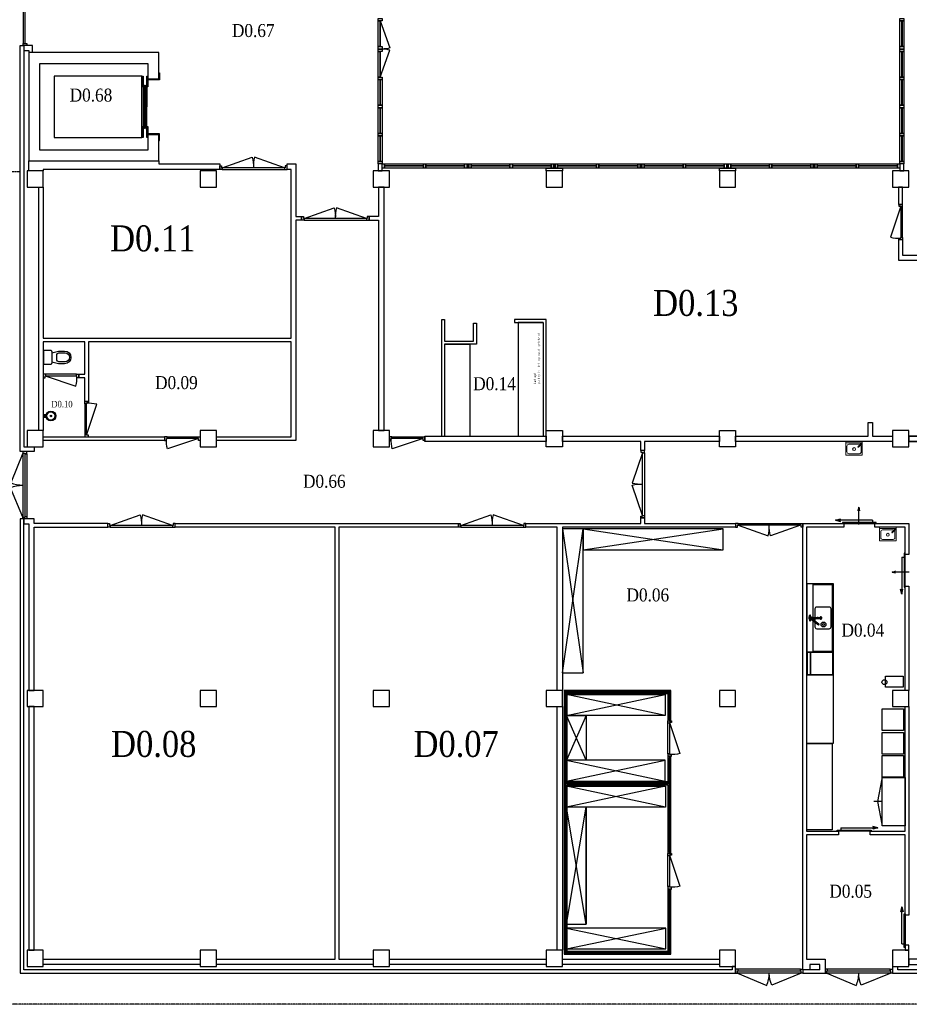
# Model space of a CAD drawing. Header units: millimetres. Extents: x 0 to 118900, y 0 to 84100.
# Tile 3 of 7: x 22384 to 47056, y 30797 to 58085. Entities that reach past the tile are written whole.
import ezdxf
from ezdxf.enums import TextEntityAlignment as Align

# ---------------------------------------------------------------- set-up
doc = ezdxf.new("R2010")
doc.units = ezdxf.units.MM
doc.header["$LTSCALE"] = 0.8
doc.linetypes.add('DASHED2', pattern=[9.525, 6.35, -3.175])
doc.layers.get('0').update_dxf_attribs({"linetype": 'CONTINUOUS'})
for name, color, linetype in [('00---0--FM-RUIMTENR', 7, 'CONTINUOUS'), ('00---0--FM-TEKST', 7, 'CONTINUOUS'), ('AL21----_BUITENWAND', 3, 'CONTINUOUS'), ('AL22----_BINNENWAND', 3, 'CONTINUOUS'), ('AL28----_Constructie', 4, 'CONTINUOUS'), ('AL31----_BUITENKOZIJN', 2, 'CONTINUOUS'), ('AL31A---_Deuren-Ramen', 1, 'CONTINUOUS'), ('AL32----_BINNENKOZIJN', 7, 'CONTINUOUS'), ('AL35----_Plafond', 8, 'DASHED2'), ('AL38----_INBOUWPAKKET', 2, 'CONTINUOUS'), ('AL66----_Transportinstallatie', 7, 'CONTINUOUS'), ('AL72----_INRgebruikersruimte', 251, 'CONTINUOUS'), ('AL73----_INRkeuken', 251, 'CONTINUOUS'), ('AL74----_INRsanitair', 251, 'CONTINUOUS')]:
    doc.layers.add(name, color=color, linetype=linetype)
doc.styles.add('FM_TEKST', font='GARA.TTF', dxfattribs={"height": 1})
doc.styles.get("Standard").update_dxf_attribs({"font": 'ISOCP'})

# ---------------------------------------------------------------- blocks, each defined once
blk = doc.blocks.new('sch_00$0$dubbel deur 1800')
at = {"layer": 'AL31----_BUITENKOZIJN', "ltscale": 100}
for p, q in [((-114, -50), (-114, -1818)), ((-47, -1801), (-47, -67)), ((0, -67), (0, -1801))]:
    blk.add_line(p, q, dxfattribs=at)
for points in [[(0, 0), (-114, 0), (-114, -50), (-47, -50), (-47, -67), (0, -67)], [(0, -1868), (-114, -1868), (-114, -1818), (-47, -1818), (-47, -1801), (0, -1801)]]:
    blk.add_lwpolyline(points, close=True, dxfattribs=at)
at = {"layer": 'AL31A---_Deuren-Ramen'}
for points in [[(-114, -50), (-447, -866, 0.09605), (-114, -934, 1.013597)], [(-114, -1818), (-454, -1005, -0.098277), (-114, -934, -3.923647)]]:
    blk.add_lwpolyline(points, format="xyb", dxfattribs=at)
blk = doc.blocks.new('int_00$0$deur_850')
at = {"layer": 'AL31A---_Deuren-Ramen'}
blk.add_lwpolyline([(-50, 47), (-905, 332, 0.073946), (-934, 47, 1.250179)], format="xyb", dxfattribs=at)
at = {"layer": 'AL32----_BINNENKOZIJN', "ltscale": 100}
for p, q in [((-67, 47), (-917, 47)), ((-917, 0), (-67, 0))]:
    blk.add_line(p, q, dxfattribs=at)
for points in [[(-984, 0), (-984, 100), (-934, 100), (-934, 47), (-917, 47), (-917, 0)], [(0, 0), (0, 100), (-50, 100), (-50, 47), (-67, 47), (-67, 0)]]:
    blk.add_lwpolyline(points, close=True, dxfattribs=at)
blk = doc.blocks.new('int_00$0$dubbel deur 1800')
at = {"layer": 'AL31A---_Deuren-Ramen'}
for points in [[(-47, -67), (-337, -904, 0.075636), (-47, -934, 2.249589)], [(-47, -1801), (-337, -964, -0.075636), (-47, -934, -2.249589)]]:
    blk.add_lwpolyline(points, format="xyb", dxfattribs=at)
at = {"layer": 'AL32----_BINNENKOZIJN', "ltscale": 100}
for p, q in [((-47, -1801), (-47, -67)), ((0, -67), (0, -1801))]:
    blk.add_line(p, q, dxfattribs=at)
for points in [[(0, 0), (-100, 0), (-100, -50), (-47, -50), (-47, -67), (0, -67)], [(0, -1868), (-100, -1868), (-100, -1818), (-47, -1818), (-47, -1801), (0, -1801)]]:
    blk.add_lwpolyline(points, close=True, dxfattribs=at)
blk = doc.blocks.new('int_00$0$s_wt_trentino')
at = {"layer": 'AL74----_INRsanitair'}
for p, q in [((0, 35), (78, 35)), ((0, 35), (0, -35)), ((0, -35), (82, -35))]:
    blk.add_line(p, q, dxfattribs=at)
for centre, radius in [((38, 0), 18.3), ((210, 0), 135), ((210, 0), 113), ((210, 0), 21)]:
    blk.add_circle(centre, radius, dxfattribs=at)
blk = doc.blocks.new('int_00$0$int_00_optie2$0$autodeur')
at = {"layer": 'AL31A---_Deuren-Ramen'}
for p, q in [((120008, 66581), (119942, 66581)), ((120008, 66581), (120008, 65555)), ((120008, 65555), (119974, 65694)), ((119974, 65694), (120007, 65660)), ((120008, 65555), (120042, 65694)), ((120042, 65694), (120009, 65660))]:
    blk.add_line(p, q, dxfattribs=at)
at = {"layer": 'AL32----_BINNENKOZIJN'}
blk.add_lwpolyline([(119916, 66686), (119942, 66686), (119942, 65746), (119916, 65746)], close=True, dxfattribs=at)
blk = doc.blocks.new('int_00$0$1 gaatsmengzweng sproeidouche')
at = {"layer": 'AL73----_INRkeuken'}
for p, q in [((113, 731), (80, 731)), ((112, 706), (80, 706)), ((164, 714), (130, 695)), ((130, 669), (164, 650)), ((164, 640), (130, 620)), ((130, 599), (164, 579)), ((134, 719), (134, 697)), ((168, 707), (134, 688)), ((134, 697), (134, 676)), ((134, 676), (168, 657)), ((134, 667), (134, 622)), ((168, 633), (134, 613)), ((134, 613), (134, 605)), ((134, 605), (168, 586)), ((134, 596), (134, 553)), ((164, 571), (134, 553)), ((134, 546), (134, 535)), ((168, 564), (138, 546)), ((164, 719), (164, 714)), ((164, 705), (164, 659)), ((164, 650), (164, 640)), ((164, 650), (164, 640)), ((164, 630), (164, 588)), ((164, 579), (164, 571)), ((164, 579), (164, 571)), ((164, 561), (164, 517)), ((188, 731), (220, 731)), ((189, 706), (220, 706)), ((130, 528), (160, 510)), ((134, 535), (164, 517)), ((134, 525), (134, 506)), ((164, 506), (134, 506)), ((164, 498), (134, 498)), ((134, 498), (134, 419)), ((162, 404), (175, 404)), ((164, 510), (164, 506)), ((164, 510), (164, 508)), ((164, 508), (164, 506)), ((164, 498), (164, 419)), ((164, 434), (175, 434))]:
    blk.add_line(p, q, dxfattribs=at)
for points in [[(135, 717), (-44, 489, 1), (-25, 474), (130, 669)], [(112, 705, 0.078167), (117, 694)]]:
    blk.add_lwpolyline(points, format="xyb", dxfattribs=at)
for centre, radius, start, end in [((80, 719), 12.5, 90, 270), ((150, 717), 40, 195.1181, 196.8676), ((150, 717), 40, 21.3577, 158.6423), ((150, 717), 30, 296.9357, 208.8324), ((132, 691), 4, 120, 300), ((132, 673), 4, 60, 240), ((132, 617), 4, 120, 300), ((132, 602), 4, 60, 240), ((136, 550), 4, 120, 300), ((149, 717), 15, 355.4132, 189.1144), ((166, 711), 4, 300, 120), ((150, 717), 40, 289.8612, 344.8819), ((166, 653), 4, 240, 60), ((166, 636), 4, 300, 120), ((166, 582), 4, 240, 60), ((166, 567), 4, 300, 120), ((220, 719), 12.5, 270, 90), ((149, 419), 30, 120.047, 330.1753), ((132, 531), 4, 60, 240), ((149, 419), 20, 138.6826, 42.5181), ((134, 502), 4, 90, 270), ((149, 419), 15, 180, 0), ((162, 514), 4, 240, 60), ((164, 502), 4, 270, 90), ((149, 419), 30, 30.1756, 60.5689), ((164, 419), 18.4, 303.3452, 49.9953), ((175, 419), 15, 270, 90)]:
    blk.add_arc(centre, radius, start, end, dxfattribs=at)
blk = doc.blocks.new('int_00$0$handwasbak')
at = {"layer": 'AL73----_INRkeuken', "color": 0, "lineweight": 15}
for p, q in [((130995, 69559), (130995, 69939)), ((130995, 69939), (131455, 69939)), ((131455, 69939), (131455, 69559)), ((131455, 69599), (130995, 69599)), ((131017, 69636), (131100, 69716)), ((131029, 69623), (131112, 69703)), ((131455, 69559), (130995, 69559))]:
    blk.add_line(p, q, dxfattribs=at)
blk.add_lwpolyline([(131037, 69656, -0.175769), (131026, 69688), (131026, 69851, -0.414214), (131076, 69901), (131372, 69901, -0.414214), (131422, 69851), (131422, 69688, -0.414214), (131372, 69638), (131076, 69638, -0.129857), (131051, 69644, -0.129857)], format="xyb", dxfattribs=at)
blk.add_circle((131224, 69770), 39.6, dxfattribs=at)
for centre, radius, start, end in [((131024, 69629), 18.2, 76.2182, 17.9241), ((131024, 69630), 9.11, 123.8931, 330.0667), ((131106, 69710), 8.86, 314.1836, 134.1836)]:
    blk.add_arc(centre, radius, start, end, dxfattribs=at)
blk = doc.blocks.new('FM_RM3')
for tag, p, flags in [('RUIMTESOORT', (-578, -1278), 1), ('BEDRIJFSORGAAN', (-594, -1413), 1), ('OPPERVLAKTE', (-579, -1540), 9), ('OMTREK', (-577, -1672), 9), ('HANDLE', (-580, -1799), 9), ('VLRHANDLE', (-585, -1920), 9), ('HANDLEBLOK', (-580, -2038), 9)]:
    blk.add_attdef(tag, p, '', height=100, dxfattribs=dict(flags=flags))
at = {"layer": '00---0--FM-RUIMTENR', "style": 'FM_TEKST'}
blk.add_attdef('RUIMTENR', text='', height=360, dxfattribs=at).set_placement((0, 0), align=Align.MIDDLE_CENTER)
blk = doc.blocks.new('Toilet')
at = {"layer": 'AL74----_INRsanitair'}
blk.add_lwpolyline([(-200, -200, 0.192582), (-154, -220), (154, -220, 0.192582), (200, -200), (200, 0), (-200, 0), (-200, -200)], format="xyb", dxfattribs=at)
at = {"layer": 'AL74----_INRsanitair', "linetype": 'Continuous'}
for points in [[(-128, -220), (-173, -400), (-173, -575, 1), (177, -575), (177, -400), (132, -220)], [(75, -360), (-75, -360, 0.41), (-125, -410), (-125, -585, 1), (125, -585), (125, -410, 0.41), (75, -360)]]:
    blk.add_lwpolyline(points, format="xyb", dxfattribs=at)

msp = doc.modelspace()

# ---------------------------------------------------------------- linework, layer by layer
at = {"layer": 'AL21----_BUITENWAND'}
for points in [[(22499, 46119), (22399, 46119), (22399, 57372), (22499, 57372), (22499, 46247), (22789, 46247), (22789, 46119)], [(42141, 31757), (22499, 31757), (22499, 44251), (22399, 44251), (22399, 31657), (42239, 31657), (42239, 31771), (42239, 31847), (42141, 31847)]]:
    msp.add_lwpolyline(points, close=True, dxfattribs=at)
for points in [[(46589, 31847), (46589, 31657), (47414, 31657), (47414, 31757), (47414, 32047), (47039, 32047), (47039, 31897), (47318, 31897), (47318, 31757), (46739, 31757), (46739, 31847)], [(44571, 31757), (44107, 31757), (44107, 31657), (44721, 31657)]]:
    msp.add_lwpolyline(points, dxfattribs=at)
at = {"layer": 'AL22----_BINNENWAND'}
for points in [[(22739, 57172), (22739, 57372), (22499, 57372), (22499, 57234), (22639, 57234), (22639, 57172)], [(44571, 31757), (44571, 31897), (44293, 31897), (44293, 31757), (44107, 31757), (44107, 44122), (45238, 44122), (45238, 44022), (44207, 44022), (44207, 35597), (45096, 35597), (45096, 35497), (44207, 35497), (44207, 32047), (44721, 32047), (44721, 32047), (44721, 31657)]]:
    msp.add_lwpolyline(points, dxfattribs=at)
for points in [[(27931, 53937), (23039, 53937), (23039, 53897), (22639, 53897), (22639, 54172), (26239, 54172), (26239, 54087), (27931, 54087)], [(32339, 46697), (32489, 46697), (32489, 53447), (32339, 53447), (32339, 52630), (32072, 52630), (32072, 52530), (32339, 52530)], [(46039, 46547), (46589, 46547), (46589, 46397), (42239, 46397), (42239, 46547), (45914, 46547), (45914, 46922), (46039, 46922)], [(26405, 46522), (26405, 46422), (23039, 46422), (23039, 46522)], [(36989, 46397), (33623, 46397), (33623, 46547), (36989, 46547)], [(41789, 46547), (41789, 46397), (39708, 46397), (39708, 46148), (39608, 46148), (39608, 46397), (37439, 46397), (37439, 46547)], [(47039, 46397), (47039, 46547), (51389, 46547), (51389, 46397)], [(22639, 44251), (22499, 44251), (22499, 44116), (22639, 44116), (22639, 39497), (22789, 39497), (22789, 44023), (24826, 44022), (24826, 44122), (22789, 44122), (22789, 44251)], [(37439, 39497), (37289, 39497), (37289, 44022), (36419, 44022), (36419, 44122), (39608, 44122), (39608, 44280), (39708, 44280), (39708, 44122), (42239, 44122), (42239, 44022), (37439, 44022)], [(26694, 44022), (26694, 44122), (34551, 44122), (34551, 44022), (31234, 44022), (31234, 32047), (32189, 32047), (32189, 31897), (27839, 31897), (27839, 32047), (31134, 32047), (31134, 44022)], [(46100, 44022), (46100, 44122), (47039, 44122), (47039, 43263), (46939, 43263), (46939, 44022)], [(46939, 42383), (47039, 42383), (47039, 39497), (46939, 39497)], [(22639, 39047), (22639, 32297), (22789, 32297), (22789, 39047)], [(37289, 32297), (37289, 39047), (37439, 39047), (37439, 32297)], [(46939, 39047), (47039, 39047), (47039, 33266), (46939, 33266), (46939, 35497), (45972, 35497), (45972, 35597), (46939, 35597)], [(46939, 32436), (46939, 32297), (47039, 32297), (47039, 32436)], [(23039, 31897), (23039, 32047), (27389, 32047), (27389, 31897)], [(32639, 31897), (32639, 32047), (36989, 32047), (36989, 31897)], [(41789, 32047), (41789, 31897), (37439, 31897), (37439, 32047)]]:
    msp.add_lwpolyline(points, close=True, dxfattribs=at)
at = {"layer": 'AL22----_BINNENWAND', "ltscale": 5}
for points in [[(29799, 53937), (29799, 54087), (30039, 54087), (30039, 52630), (30204, 52630), (30204, 52530), (30039, 52530), (30039, 46422), (27839, 46422), (27839, 46522), (29914, 46522), (29914, 49162), (24289, 49162), (24289, 47506), (24189, 47506), (24189, 48162), (24023, 48162), (24023, 48262), (24189, 48262), (24189, 49162), (23039, 49162), (23039, 46697), (22914, 46697), (22914, 53447), (23039, 53447), (23039, 49262), (29914, 49262), (29914, 53937)], [(46752, 52964), (46864, 52964), (46864, 53447), (46752, 53447)]]:
    msp.add_lwpolyline(points, close=True, dxfattribs=at)
for points in [[(49039, 51547), (46877, 51547), (46877, 51980), (46752, 51980), (46752, 51422), (46752, 51422), (48914, 51422)], [(34089, 46547), (34089, 49774), (34169, 49774), (34169, 49174), (34969, 49174), (34969, 49674), (35049, 49674), (35049, 49094), (34169, 49094), (34169, 46547)], [(36989, 46547), (36989, 49774), (36106, 49774), (36106, 49694), (36906, 49694), (36906, 46547)], [(48914, 46547), (47039, 46547), (47039, 46397), (51389, 46397)]]:
    msp.add_lwpolyline(points, dxfattribs=at)
at = {"layer": 'AL28----_Constructie'}
for points in [[(26239, 56442), (26239, 57172), (22639, 57172), (22639, 54172), (26239, 54172), (26239, 54902), (25939, 54902), (25939, 54472), (22939, 54472), (22939, 56872), (25939, 56872), (25939, 56442)], [(23039, 53447), (23039, 53897), (22589, 53897), (22589, 53447)], [(27839, 53447), (27839, 53897), (27389, 53897), (27389, 53447)], [(32639, 53447), (32639, 53897), (32189, 53897), (32189, 53447)], [(37439, 53447), (37439, 53897), (36989, 53897), (36989, 53447)], [(42239, 53447), (42239, 53897), (41789, 53897), (41789, 53447)], [(47039, 53447), (47039, 53897), (46589, 53897), (46589, 53447)], [(23039, 46247), (23039, 46697), (22589, 46697), (22589, 46247)], [(27839, 46247), (27839, 46697), (27389, 46697), (27389, 46247)], [(32639, 46247), (32639, 46697), (32189, 46697), (32189, 46247)], [(36989, 46247), (36989, 46697), (37439, 46697), (37439, 46247)], [(41789, 46247), (41789, 46697), (42239, 46697), (42239, 46247)], [(47039, 46247), (47039, 46697), (46589, 46697), (46589, 46247)], [(23039, 39047), (23039, 39497), (22589, 39497), (22589, 39047)], [(27839, 39047), (27839, 39497), (27389, 39497), (27389, 39047)], [(32639, 39047), (32639, 39497), (32189, 39497), (32189, 39047)], [(37439, 39047), (37439, 39497), (36989, 39497), (36989, 39047)], [(42239, 39047), (42239, 39497), (41789, 39497), (41789, 39047)], [(47039, 39047), (47039, 39497), (46589, 39497), (46589, 39047)], [(23039, 31847), (23039, 32297), (22589, 32297), (22589, 31847)], [(27839, 31847), (27839, 32297), (27389, 32297), (27389, 31847)], [(32639, 31847), (32639, 32297), (32189, 32297), (32189, 31847)], [(37439, 31847), (37439, 32297), (36989, 32297), (36989, 31847)], [(42239, 31847), (42239, 32297), (41789, 32297), (41789, 31847)], [(47039, 31847), (47039, 32297), (46589, 32297), (46589, 31847)]]:
    msp.add_lwpolyline(points, close=True, dxfattribs=at)
at = {"layer": 'AL31----_BUITENKOZIJN'}
for points in [[(22534, 57422), (22534, 60407), (22484, 60407), (22484, 57422)], [(32322, 58052), (32322, 58119), (32436, 58119), (32436, 58052)], [(46791, 58052), (46791, 58119), (46905, 58119), (46905, 58052)], [(46791, 57339), (46791, 58052), (46905, 58052), (46905, 57339)], [(22584, 57422), (22584, 57372), (22484, 57372), (22484, 57422)], [(32322, 57272), (32322, 57339), (32436, 57339), (32436, 57272)], [(46791, 57272), (46791, 57339), (46905, 57339), (46905, 57272)], [(32322, 57205), (32322, 57272), (32436, 57272), (32436, 57205)], [(46791, 57205), (46791, 57272), (46905, 57272), (46905, 57205)], [(46791, 56493), (46791, 57205), (46905, 57205), (46905, 56493)], [(32322, 56426), (32322, 56493), (32436, 56493), (32436, 56426)], [(46791, 56426), (46791, 56493), (46905, 56493), (46905, 56426)], [(32322, 55713), (32322, 56426), (32436, 56426), (32436, 55713)], [(46791, 55713), (46791, 56426), (46905, 56426), (46905, 55713)], [(32322, 55646), (32322, 55713), (32436, 55713), (32436, 55646)], [(46791, 55646), (46791, 55713), (46905, 55713), (46905, 55646)], [(32322, 54934), (32322, 55646), (32436, 55646), (32436, 54934)], [(46791, 54934), (46791, 55646), (46905, 55646), (46905, 54934)], [(32322, 54867), (32322, 54934), (32436, 54934), (32436, 54867)], [(32322, 54154), (32322, 54867), (32436, 54867), (32436, 54154)], [(46791, 54867), (46791, 54934), (46905, 54934), (46905, 54867)], [(46791, 54154), (46791, 54867), (46905, 54867), (46905, 54154)], [(32322, 54087), (32322, 54154), (32436, 54154), (32436, 54087)], [(32436, 53897), (32436, 54087), (32322, 54087), (32322, 53897)], [(32436, 54087), (32503, 54087), (32503, 53973), (32436, 53973)], [(32503, 53973), (32503, 54087), (33580, 54087), (33580, 53973)], [(33580, 54087), (33647, 54087), (33647, 53973), (33580, 53973)], [(33647, 53973), (33647, 54087), (34724, 54087), (34724, 53973)], [(34724, 54087), (34791, 54087), (34791, 53973), (34724, 53973)], [(34791, 53973), (34791, 54087), (34836, 54087), (34836, 53973)], [(34836, 54087), (34903, 54087), (34903, 53973), (34836, 53973)], [(34903, 53973), (34903, 54087), (35980, 54087), (35980, 53973)], [(35980, 54087), (36047, 54087), (36047, 53973), (35980, 53973)], [(36047, 53973), (36047, 54087), (37124, 54087), (37124, 53973)], [(37124, 54087), (37191, 54087), (37191, 53973), (37124, 53973)], [(37191, 53973), (37191, 54087), (37236, 54087), (37236, 53973)], [(37236, 54087), (37303, 54087), (37303, 53973), (37236, 53973)], [(37303, 53973), (37303, 54087), (38380, 54087), (38380, 53973)], [(38380, 54087), (38447, 54087), (38447, 53973), (38380, 53973)], [(38447, 53973), (38447, 54087), (39524, 54087), (39524, 53973)], [(39524, 54087), (39591, 54087), (39591, 53973), (39524, 53973)], [(39591, 53973), (39591, 54087), (39636, 54087), (39636, 53973)], [(39636, 54087), (39703, 54087), (39703, 53973), (39636, 53973)], [(39703, 53973), (39703, 54087), (40780, 54087), (40780, 53973)], [(40780, 54087), (40847, 54087), (40847, 53973), (40780, 53973)], [(40847, 53973), (40847, 54087), (41924, 54087), (41924, 53973)], [(41924, 54087), (41991, 54087), (41991, 53973), (41924, 53973)], [(41991, 53973), (41991, 54087), (42036, 54087), (42036, 53973)], [(42036, 54087), (42103, 54087), (42103, 53973), (42036, 53973)], [(42103, 53973), (42103, 54087), (43180, 54087), (43180, 53973)], [(43180, 54087), (43247, 54087), (43247, 53973), (43180, 53973)], [(43247, 53973), (43247, 54087), (44324, 54087), (44324, 53973)], [(44324, 54087), (44391, 54087), (44391, 53973), (44324, 53973)], [(44391, 53973), (44391, 54087), (44436, 54087), (44436, 53973)], [(44436, 54087), (44503, 54087), (44503, 53973), (44436, 53973)], [(44503, 53973), (44503, 54087), (45580, 54087), (45580, 53973)], [(45580, 54087), (45647, 54087), (45647, 53973), (45580, 53973)], [(45647, 53973), (45647, 54087), (46724, 54087), (46724, 53973)], [(46724, 54087), (46791, 54087), (46791, 53973), (46724, 53973)], [(46791, 54087), (46791, 54154), (46905, 54154), (46905, 54087)], [(46905, 53897), (46905, 54087), (46791, 54087), (46791, 53897)], [(36989, 53897), (36989, 53973), (37439, 53973), (37439, 53897)], [(41789, 53897), (41789, 53973), (42239, 53973), (42239, 53897)]]:
    msp.add_lwpolyline(points, close=True, dxfattribs=at)
at = {"layer": 'AL31----_BUITENKOZIJN', "ltscale": 5}
for points in [[(32322, 58052), (32372, 58052), (32372, 57339), (32322, 57339)], [(32322, 57205), (32372, 57205), (32372, 56493), (32322, 56493)]]:
    msp.add_lwpolyline(points, close=True, dxfattribs=at)
at = {"layer": 'AL31----_BUITENKOZIJN'}
for points in [[(32372, 58052), (32372, 57339)], [(32386, 58052), (32386, 57339)], [(46841, 58052), (46841, 57339)], [(46855, 58052), (46855, 57339)], [(32372, 57205), (32372, 56493)], [(32386, 57205), (32386, 56493)], [(46841, 57205), (46841, 56493)], [(46855, 57205), (46855, 56493)], [(32372, 56426), (32372, 55713)], [(32386, 56426), (32386, 55713)], [(46841, 56426), (46841, 55713)], [(46855, 56426), (46855, 55713)], [(32372, 55646), (32372, 54934)], [(32386, 55646), (32386, 54934)], [(46841, 55646), (46841, 54934)], [(46855, 55646), (46855, 54934)], [(32372, 54867), (32372, 54154)], [(32386, 54867), (32386, 54154)], [(46841, 54867), (46841, 54154)], [(46855, 54867), (46855, 54154)], [(33580, 54035), (32503, 54035)], [(34724, 54035), (33647, 54035)], [(35980, 54035), (34903, 54035)], [(37124, 54035), (36047, 54035)], [(38380, 54035), (37303, 54035)], [(39524, 54035), (38447, 54035)], [(40780, 54035), (39703, 54035)], [(41924, 54035), (40847, 54035)], [(43180, 54035), (42103, 54035)], [(44324, 54035), (43247, 54035)], [(45580, 54035), (44503, 54035)], [(46724, 54035), (45647, 54035)], [(33580, 54025), (32503, 54025)], [(34724, 54025), (33647, 54025)], [(35980, 54025), (34903, 54025)], [(37124, 54025), (36047, 54025)], [(38380, 54025), (37303, 54025)], [(39524, 54025), (38447, 54025)], [(40780, 54025), (39703, 54025)], [(41924, 54025), (40847, 54025)], [(43180, 54025), (42103, 54025)], [(44324, 54025), (43247, 54025)], [(45580, 54025), (44503, 54025)], [(46724, 54025), (45647, 54025)]]:
    msp.add_lwpolyline(points, dxfattribs=at)
at = {"layer": 'AL31A---_Deuren-Ramen'}
for p, q in [((45654, 44571), (45632, 44478)), ((45632, 44478), (45654, 44516)), ((45654, 44098), (45654, 44571)), ((45654, 44571), (45676, 44478)), ((45676, 44478), (45654, 44516)), ((46577, 42777), (46671, 42799)), ((47050, 42777), (46577, 42777)), ((46577, 42777), (46671, 42755)), ((46671, 42755), (46632, 42777)), ((46671, 42799), (46633, 42777))]:
    msp.add_line(p, q, dxfattribs=at)
at = {"layer": 'AL31A---_Deuren-Ramen', "ltscale": 5}
for points in [[(32386, 58052), (32653, 57306, -0.090336), (32436, 57272, -1.721331)], [(32386, 56493), (32653, 57239, 0.090336), (32436, 57272, 1.721331)]]:
    msp.add_lwpolyline(points, format="xyb", dxfattribs=at)
at = {"layer": 'AL35----_Plafond'}
msp.add_lwpolyline([(61629, 31657), (61629, 30797), (21539, 30797), (21539, 53882), (22399, 53882)], dxfattribs=at)
at = {"layer": 'AL38----_INBOUWPAKKET'}
for points in [[(37565, 36884), (40362, 36884), (40362, 34977), (40442, 34977), (40442, 37670), (40362, 37670), (40362, 36964), (37565, 36964), (37565, 39412), (40362, 39412), (40362, 38654), (40442, 38654), (40442, 39492), (37485, 39492), (37485, 32184), (40442, 32184), (40442, 33993), (40362, 33993), (40362, 32264), (37565, 32264)], [(37535, 36914), (40392, 36914), (40392, 35007), (40412, 35007), (40412, 37640), (40392, 37640), (40392, 36934), (37535, 36934), (37535, 39442), (40392, 39442), (40392, 38684), (40412, 38684), (40412, 39462), (37515, 39462), (37515, 32214), (40412, 32214), (40412, 33963), (40392, 33963), (40392, 32234), (37535, 32234)]]:
    msp.add_lwpolyline(points, close=True, dxfattribs=at)
at = {"layer": 'AL66----_Transportinstallatie'}
for points in [[(25769, 54822), (25769, 56522), (23344, 56522), (23344, 54822)], [(25779, 56222), (25779, 56522), (25809, 56522), (25809, 56222)], [(25909, 56222), (25909, 56522), (25939, 56522), (25939, 56222)], [(25939, 56422), (25939, 56442), (26239, 56442), (26239, 56610), (26259, 56610), (26259, 56422)], [(25849, 56272), (25849, 55672), (25819, 55672), (25819, 56272)], [(25879, 55672), (25879, 56272), (25909, 56272), (25909, 55672)], [(25819, 55072), (25819, 55672), (25849, 55672), (25849, 55072)], [(25879, 55672), (25879, 55072), (25909, 55072), (25909, 55672)], [(25779, 54822), (25779, 55122), (25809, 55122), (25809, 54822)], [(25909, 54822), (25909, 55122), (25939, 55122), (25939, 54822)], [(26239, 54734), (26259, 54734), (26259, 54922), (25939, 54922), (25939, 54902), (26239, 54902)]]:
    msp.add_lwpolyline(points, close=True, dxfattribs=at)
at = {"layer": 'AL72----_INRgebruikersruimte', "ltscale": 5}
for points in [[(36906, 49694), (36206, 49694), (36206, 46547)], [(34169, 49094), (34869, 49094), (34869, 46547)]]:
    msp.add_lwpolyline(points, dxfattribs=at)
at = {"layer": 'AL73----_INRkeuken'}
for p, q in [((37434, 39987), (38014, 43972)), ((37434, 43972), (38014, 39987)), ((38014, 43972), (41897, 43392)), ((38014, 43392), (41897, 43972)), ((44437, 41488), (44437, 41417)), ((37550, 38802), (40282, 39382)), ((40282, 38802), (37550, 39382)), ((38096, 38802), (38096, 37568)), ((37550, 37566), (40286, 36986)), ((40290, 36845), (37550, 36265)), ((40290, 36265), (37550, 36845)), ((46187, 36417), (46299, 37047)), ((46299, 36417), (46075, 36417)), ((46301, 35791), (46187, 36417)), ((38096, 36265), (38096, 33022)), ((37550, 32331), (40300, 32911)), ((37550, 32911), (40300, 32331))]:
    msp.add_line(p, q, dxfattribs=at)
for points in [[(38014, 39987), (38014, 43972), (37434, 43972), (37434, 39987)], [(38014, 43392), (41897, 43392), (41897, 43972), (38014, 43972)], [(44222, 40556), (44222, 42456), (44942, 42456), (44942, 40556)], [(44917, 42431), (44917, 40578), (44392, 40578), (44392, 42431)], [(44217, 39929), (44217, 40556), (44942, 40556), (44942, 39929)], [(44314, 39938), (44314, 40550), (44220, 40550), (44220, 39938)], [(44319, 40550), (44319, 39937), (44939, 39937), (44939, 40550)], [(44217, 38029), (44217, 39929), (44942, 39929), (44942, 38029)], [(46392, 39589), (46392, 39896), (46887, 39896), (46887, 39589)], [(40282, 39382), (40282, 38802), (37550, 38802), (37550, 39382)], [(37550, 37566), (37550, 38802), (38096, 38802), (38096, 37566)], [(46299, 38384), (46299, 38984), (46899, 38984), (46899, 38384)], [(46299, 37727), (46299, 38327), (46899, 38327), (46899, 37727)], [(44217, 35629), (44217, 38029), (44917, 38029), (44917, 35629)], [(46299, 37097), (46299, 37697), (46899, 37697), (46899, 37097)], [(37550, 37566), (37550, 36986), (40286, 36986), (40286, 37566)], [(40290, 36845), (40290, 36265), (37550, 36265), (37550, 36845)], [(46299, 35747), (46299, 37087), (46939, 37087), (46939, 35747)], [(37550, 36265), (37550, 33022), (38096, 33022), (38096, 36265)], [(37550, 32911), (37550, 32331), (40300, 32331), (40300, 32911)]]:
    msp.add_lwpolyline(points, close=True, dxfattribs=at)
msp.add_lwpolyline([(44437, 41385), (44437, 41256, 0.414214), (44487, 41206), (44837, 41206, 0.414214), (44887, 41256), (44887, 41756, 0.414214), (44837, 41806), (44487, 41806, 0.414214), (44437, 41756), (44437, 41524)], format="xyb", dxfattribs=at)
for points in [[(38096, 37568), (37550, 38802)], [(38096, 38802), (37550, 37566)], [(37550, 36986), (40286, 37566)], [(37550, 33022), (38096, 36265)], [(38096, 33022), (37550, 36265)]]:
    msp.add_lwpolyline(points, dxfattribs=at)
for centre, radius in [((44675, 41324), 67.1), ((44675, 41324), 27.1), ((46367, 39725), 68.8)]:
    msp.add_circle(centre, radius, dxfattribs=at)

# ---------------------------------------------------------------- block references
at = {"layer": '00---0--FM-RUIMTENR', "ltscale": 5}
ref = msp.add_blockref('FM_RM3', (28862, 57785), dxfattribs=at)
ref.add_attrib('RUIMTENR', 'D0.67', dxfattribs={"height": 360, "style": 'FM_TEKST'}).set_placement((28862, 57785), align=Align.MIDDLE_CENTER)
ref = msp.add_blockref('FM_RM3', (24362, 55996), dxfattribs=at)
ref.add_attrib('RUIMTENR', 'D0.68', dxfattribs={"height": 360, "style": 'FM_TEKST'}).set_placement((24362, 55996), align=Align.MIDDLE_CENTER)
ref = msp.add_blockref('FM_RM3', (26076, 52025), dxfattribs=dict(at, xscale=2, yscale=2, zscale=2))
ref.add_attrib('RUIMTENR', 'D0.11', dxfattribs={"height": 720, "style": 'FM_TEKST'}).set_placement((26076, 52025), align=Align.MIDDLE_CENTER)
ref = msp.add_blockref('FM_RM3', (41135, 50236), dxfattribs=dict(at, xscale=2, yscale=2, zscale=2))
ref.add_attrib('RUIMTENR', 'D0.13', dxfattribs={"height": 720, "style": 'FM_TEKST'}).set_placement((41135, 50236), align=Align.MIDDLE_CENTER)
ref = msp.add_blockref('FM_RM3', (26731, 48027), dxfattribs=at)
ref.add_attrib('RUIMTENR', 'D0.09', dxfattribs={"height": 360, "style": 'FM_TEKST'}).set_placement((26731, 48027), align=Align.MIDDLE_CENTER)
ref = msp.add_blockref('FM_RM3', (35553, 47997), dxfattribs=at)
ref.add_attrib('RUIMTENR', 'D0.14', dxfattribs={"height": 360, "style": 'FM_TEKST'}).set_placement((35553, 47997), align=Align.MIDDLE_CENTER)
ref = msp.add_blockref('FM_RM3', (23557, 47431), dxfattribs=dict(at, xscale=0.5, yscale=0.5, zscale=0.5))
ref.add_attrib('RUIMTENR', 'D0.10', dxfattribs={"height": 180, "style": 'FM_TEKST'}).set_placement((23557, 47431), align=Align.MIDDLE_CENTER)
ref = msp.add_blockref('FM_RM3', (30833, 45293), dxfattribs=at)
ref.add_attrib('RUIMTENR', 'D0.66', dxfattribs={"height": 360, "style": 'FM_TEKST'}).set_placement((30833, 45293), align=Align.MIDDLE_CENTER)
ref = msp.add_blockref('FM_RM3', (39804, 42143), dxfattribs=at)
ref.add_attrib('RUIMTENR', 'D0.06', dxfattribs={"height": 360, "style": 'FM_TEKST'}).set_placement((39804, 42143), align=Align.MIDDLE_CENTER)
ref = msp.add_blockref('FM_RM3', (45767, 41167), dxfattribs=at)
ref.add_attrib('RUIMTENR', 'D0.04', dxfattribs={"height": 360, "style": 'FM_TEKST'}).set_placement((45767, 41167), align=Align.MIDDLE_CENTER)
ref = msp.add_blockref('FM_RM3', (26103, 38013), dxfattribs=dict(at, xscale=2, yscale=2, zscale=2))
ref.add_attrib('RUIMTENR', 'D0.08', dxfattribs={"height": 720, "style": 'FM_TEKST'}).set_placement((26103, 38013), align=Align.MIDDLE_CENTER)
ref = msp.add_blockref('FM_RM3', (34489, 38013), dxfattribs=dict(at, xscale=2, yscale=2, zscale=2))
ref.add_attrib('RUIMTENR', 'D0.07', dxfattribs={"height": 720, "style": 'FM_TEKST'}).set_placement((34489, 38013), align=Align.MIDDLE_CENTER)
ref = msp.add_blockref('FM_RM3', (45430, 33932), dxfattribs=at)
ref.add_attrib('RUIMTENR', 'D0.05', dxfattribs={"height": 360, "style": 'FM_TEKST'}).set_placement((45430, 33932), align=Align.MIDDLE_CENTER)
at = {"layer": 'AL31----_BUITENKOZIJN'}
msp.add_blockref('sch_00$0$dubbel deur 1800', (22584, 46119), dxfattribs=at)
at = {"layer": 'AL31----_BUITENKOZIJN', "xscale": -1, "rotation": 270}
for p in [(44107, 31771), (46589, 31771)]:
    msp.add_blockref('sch_00$0$dubbel deur 1800', p, dxfattribs=at)
at = {"layer": 'AL32----_BINNENKOZIJN', "xscale": -1}
for name, p, rotation in [('int_00$0$dubbel deur 1800', (27931, 53937), 90), ('int_00$0$dubbel deur 1800', (30204, 52530), 90), ('int_00$0$deur_850', (27389, 46522), 180), ('int_00$0$deur_850', (33623, 46522), 180), ('int_00$0$dubbel deur 1800', (24826, 44022), 90), ('int_00$0$dubbel deur 1800', (34551, 44022), 90), ('int_00$0$int_00_optie2$0$autodeur', (-20546, -75794), 270)]:
    msp.add_blockref(name, p, dxfattribs=dict(at, rotation=rotation))
at = {"layer": 'AL32----_BINNENKOZIJN'}
for name, p, rotation in [('int_00$0$deur_850', (46864, 52964), 90), ('int_00$0$deur_850', (23039, 48262), 180), ('int_00$0$deur_850', (24189, 46522), 270), ('int_00$0$dubbel deur 1800', (42239, 44122), 90), ('int_00$0$int_00_optie2$0$autodeur', (111741, -84319), 90), ('int_00$0$int_00_optie2$0$autodeur', (166855, 99054), 180)]:
    msp.add_blockref(name, p, dxfattribs=dict(at, rotation=rotation))
msp.add_blockref('int_00$0$dubbel deur 1800', (39708, 46148), dxfattribs=at)
at = {"layer": 'AL32----_BINNENKOZIJN', "xscale": -1}
msp.add_blockref('int_00$0$int_00_optie2$0$autodeur', (166853, -23388), dxfattribs=at)
at = {"layer": 'AL38----_INBOUWPAKKET', "xscale": -1, "rotation": 270}
for p in [(40362, 38654), (40362, 34977)]:
    msp.add_blockref('int_00$0$deur_850', p, dxfattribs=at)
at = {"layer": 'AL73----_INRkeuken'}
for name, p, rotation in [('int_00$0$handwasbak', (176747, 115956), 180), ('int_00$0$handwasbak', (177684, 113581), 180), ('int_00$0$1 gaatsmengzweng sproeidouche', (45022, 41354), 90)]:
    msp.add_blockref(name, p, dxfattribs=dict(at, rotation=rotation))
at = {"layer": 'AL74----_INRsanitair', "xscale": -1, "rotation": 90}
msp.add_blockref('Toilet', (23057, 48728), dxfattribs=at)
at = {"layer": 'AL74----_INRsanitair'}
msp.add_blockref('int_00$0$s_wt_trentino', (23040, 47104), dxfattribs=at)

# ---------------------------------------------------------------- texts
at = {"layer": '00---0--FM-TEKST', "ltscale": 5, "insert": (36642, 47989), "char_height": 62.5, "width": 55243.05, "attachment_point": 1, "rotation": 90}
msp.add_mtext('Let op!\\Ppantry is niet op maat getekend.', dxfattribs=at)

doc.saveas('drawing.dxf')
